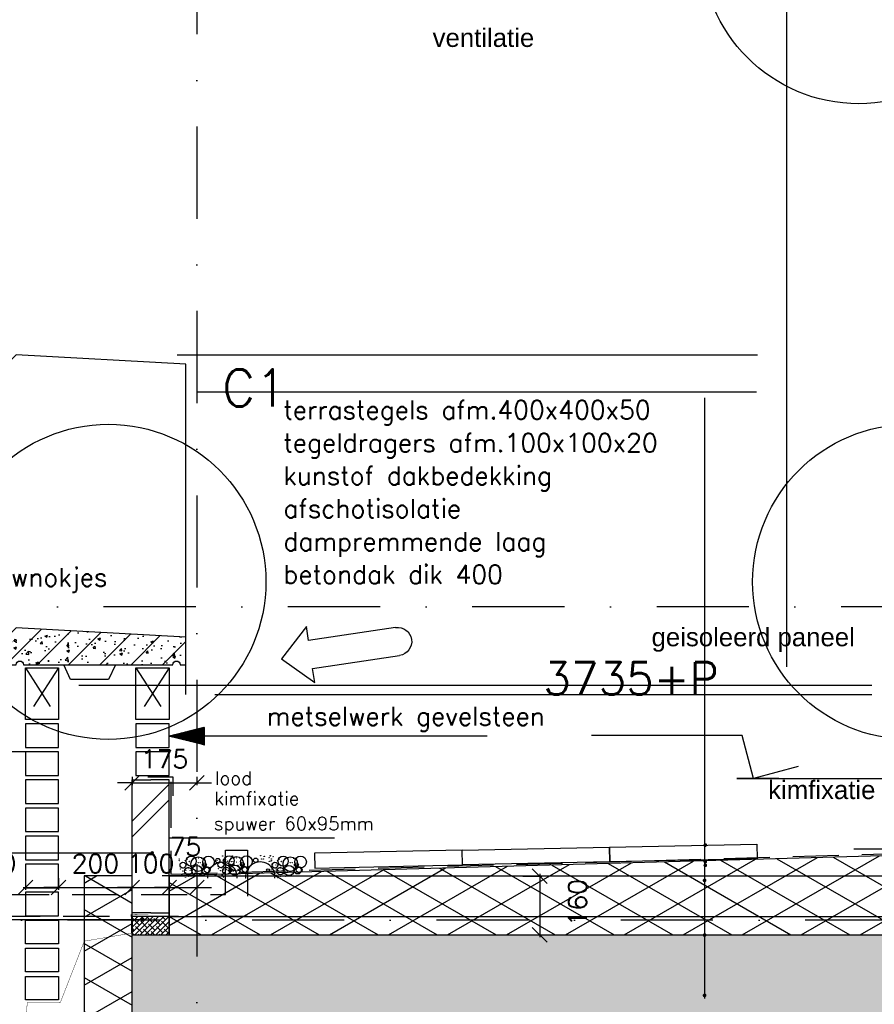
# Model space of a CAD drawing. Extents: x 0 to 259347, y 0 to 198427.
# Tile 8 of 54: x 113365 to 115683, y 95568 to 98238. Entities that reach past the tile are written whole.
import ezdxf
from ezdxf.enums import TextEntityAlignment as Align

# ---------------------------------------------------------------- set-up
doc = ezdxf.new("R2010")
doc.units = 0
doc.header["$LTSCALE"] = 20
doc.header["$MEASUREMENT"] = 0
doc.header["$PDSIZE"] = -1
for name, pattern in [('DASHDOT', [25, 12.5, -6.25, 0, -6.25]), ('DD1', [2.66667, 1.66667, -0.5, 0, -0.5]), ('HIDDEN', [9.375, 6.25, -3.125]), ('HIDDENX2', [0.75, 0.5, -0.25])]:
    doc.linetypes.add(name, pattern=pattern)
doc.layers.get('0').update_dxf_attribs({"linetype": 'CONTINUOUS'})
doc.layers.get('DEFPOINTS').update_dxf_attribs({"linetype": 'CONTINUOUS'})
for name, color, linetype in [('_DETAILNUMMERS', 4, 'CONTINUOUS'), ('_DETAILNUMMERSTEKST', 4, 'CONTINUOUS'), ('A--01A1_ACEER', 1, 'CONTINUOUS'), ('A--A21--_F-23-', 9, 'CONTINUOUS'), ('A--A21--_F123-', 9, 'CONTINUOUS'), ('A--A23--_F--3-', 9, 'CONTINUOUS'), ('A--A26--_F--3-', 9, 'CONTINUOUS'), ('A--L13D3_VLOEREN', 3, 'CONTINUOUS'), ('A--L13DC4_VLOEREN', 4, 'HIDDEN'), ('A--L21--', 3, 'CONTINUOUS'), ('A--L21--_F--3-', 7, 'CONTINUOUS'), ('A--L21--_F-23-', 4, 'CONTINUOUS'), ('A--L21D1_BUITENWAND', 1, 'CONTINUOUS'), ('A--L21D4_BUITENWAND', 4, 'CONTINUOUS'), ('A--L21DC1_BUITENWAND', 1, 'HIDDEN'), ('A--L26--_F--3-', 7, 'CONTINUOUS'), ('A--L28DC1_CONSTR', 1, 'HIDDENX2'), ('A--L31D1_BUITENKOZIJN', 1, 'CONTINUOUS'), ('A--M$1A-_F123-', 1, 'CONTINUOUS'), ('A--M01A1_MAATVOERING', 1, 'CONTINUOUS'), ('A--M01B1_HOOGTE_MAATV', 1, 'CONTINUOUS'), ('A--T$1A-_F123_20', 1, 'CONTINUOUS'), ('A--T01A-18_TEKST', 1, 'CONTINUOUS'), ('A--T01A-25_TEKST', 2, 'CONTINUOUS'), ('A--T01B2_HOOGTE_MAATV', 2, 'CONTINUOUS'), ('A--T01B3_HOOGTE_MAATV', 3, 'CONTINUOUS'), ('gewijzigdH', 1, 'CONTINUOUS'), ('STRAMIEN', 8, 'DD1')]:
    doc.layers.add(name, color=color, linetype=linetype)
doc.styles.add('EB2', font='ARIAL.TTF')
doc.styles.add('HIEMSTRA', font='romans.shx')
doc.styles.add('HOOGTEXT', font='ROMANS.shx', dxfattribs={"height": 2.5})
doc.dimstyles.get("Standard").update_dxf_attribs({"dimscale": 40, "dimtxt": 2.5, "dimasz": 2, "dimexe": 0.3, "dimexo": 0.3, "dimgap": 2, "dimtad": 1, "dimdec": 0, "dimzin": 0, "dimdsep": 46, "dimtxsty": 'HIEMSTRA', "dimblk1": 'OBLIQUE', "dimblk2": 'OBLIQUE', "dimsah": 1, "dimcen": 0.09, "dimdle": 0.3, "dimclrd": 1, "dimclre": 1, "dimclrt": 3, "dimadec": 0, "dimazin": 0, "dimtfac": 1, "dimtdec": 4, "dimtix": 1, "dimtmove": 2, "dimatfit": 3, "dimldrblk": 'OBLIQUE', "dimfxl": 0, "dimtvp": 625, "dimtolj": 1, "dimtzin": 0, "dimarcsym": 0})

# ---------------------------------------------------------------- blocks, each defined once
blk = doc.blocks.new('_OBLIQUE')
at = {"color": 0, "linetype": 'ByBlock'}
blk.add_line((-0.5, -0.5), (0.5, 0.5), dxfattribs=at)
blk = doc.blocks.new('*D82')
at = {"layer": 'A--M$1A-_F123-', "color": 1, "lineweight": -2}
for p, q in [((113470.4, 95884.5), (113430.4, 95884.5)), ((113470.4, 95884.5), (113670.4, 95884.5)), ((113670.4, 95884.5), (113710.4, 95884.5))]:
    blk.add_line(p, q, dxfattribs=at)
at = {"layer": 'DEFPOINTS', "color": 0}
for p in [(113470.4, 95884.5), (113670.4, 95884.5), (113670.4, 95884.5)]:
    blk.add_point(p, dxfattribs=at)
at = {"layer": 'A--M$1A-_F123-', "color": 1, "lineweight": -2, "xscale": 40, "yscale": 40, "zscale": 40}
blk.add_blockref('_OBLIQUE', (113470.4, 95884.5), dxfattribs=at)
at = {"layer": 'A--M$1A-_F123-', "color": 1, "lineweight": -2, "xscale": 40, "yscale": 40, "zscale": 40, "rotation": 180}
blk.add_blockref('_OBLIQUE', (113670.4, 95884.5), dxfattribs=at)
at = {"layer": 'A--M$1A-_F123-', "color": 2, "insert": (113570.4, 95949.5), "char_height": 50, "attachment_point": 5, "style": 'HIEMSTRA'}
blk.add_mtext('\\A1;200', dxfattribs=at)
blk = doc.blocks.new('*D83')
at = {"layer": 'A--M$1A-_F123-', "color": 1, "lineweight": -2}
for p, q in [((113670.4, 95884.5), (113630.4, 95884.5)), ((113670.4, 95884.5), (113770.4, 95884.5)), ((113770.4, 95884.5), (113810.4, 95884.5))]:
    blk.add_line(p, q, dxfattribs=at)
at = {"layer": 'DEFPOINTS', "color": 0}
for p in [(113670.4, 95884.5), (113770.4, 95884.5), (113770.4, 95884.5)]:
    blk.add_point(p, dxfattribs=at)
at = {"layer": 'A--M$1A-_F123-', "color": 1, "lineweight": -2, "xscale": 40, "yscale": 40, "zscale": 40}
blk.add_blockref('_OBLIQUE', (113670.4, 95884.5), dxfattribs=at)
at = {"layer": 'A--M$1A-_F123-', "color": 1, "lineweight": -2, "xscale": 40, "yscale": 40, "zscale": 40, "rotation": 180}
blk.add_blockref('_OBLIQUE', (113770.4, 95884.5), dxfattribs=at)
at = {"layer": 'A--M$1A-_F123-', "color": 2, "insert": (113720.4, 95949.5), "char_height": 50, "attachment_point": 5, "style": 'HIEMSTRA'}
blk.add_mtext('\\A1;100', dxfattribs=at)
blk = doc.blocks.new('*D84')
at = {"layer": 'A--M$1A-_F123-', "color": 1, "lineweight": -2}
for p, q in [((113770.4, 95884.5), (113730.4, 95884.5)), ((113770.4, 95884.5), (113845.4, 95884.5)), ((113845.4, 95884.5), (113885.4, 95884.5))]:
    blk.add_line(p, q, dxfattribs=at)
at = {"layer": 'DEFPOINTS', "color": 0}
for p in [(113770.4, 95884.5), (113845.4, 95884.5), (113845.4, 95884.5)]:
    blk.add_point(p, dxfattribs=at)
at = {"layer": 'A--M$1A-_F123-', "color": 1, "lineweight": -2, "xscale": 40, "yscale": 40, "zscale": 40}
blk.add_blockref('_OBLIQUE', (113770.4, 95884.5), dxfattribs=at)
at = {"layer": 'A--M$1A-_F123-', "color": 1, "lineweight": -2, "xscale": 40, "yscale": 40, "zscale": 40, "rotation": 180}
blk.add_blockref('_OBLIQUE', (113845.4, 95884.5), dxfattribs=at)
at = {"layer": 'A--M$1A-_F123-', "color": 2, "insert": (113814.7, 95995.5), "char_height": 50, "attachment_point": 5, "style": 'HIEMSTRA'}
blk.add_mtext('\\A1;75', dxfattribs=at)
blk = doc.blocks.new('*D85')
at = {"layer": 'A--M$1A-_F123-', "color": 1, "lineweight": -2}
for p, q in [((113670.4, 96184.6), (113670.4, 96162.3)), ((113845.4, 96184.6), (113845.4, 96162.3)), ((113670.4, 96168.3), (113630.4, 96168.3)), ((113670.4, 96168.3), (113845.4, 96168.3)), ((113845.4, 96168.3), (113885.4, 96168.3))]:
    blk.add_line(p, q, dxfattribs=at)
at = {"layer": 'DEFPOINTS', "color": 0}
for p in [(113670.4, 96190.6), (113845.4, 96190.6), (113845.4, 96168.3)]:
    blk.add_point(p, dxfattribs=at)
at = {"layer": 'A--M$1A-_F123-', "color": 1, "lineweight": -2, "xscale": 40, "yscale": 40, "zscale": 40}
blk.add_blockref('_OBLIQUE', (113670.4, 96168.3), dxfattribs=at)
at = {"layer": 'A--M$1A-_F123-', "color": 1, "lineweight": -2, "xscale": 40, "yscale": 40, "zscale": 40, "rotation": 180}
blk.add_blockref('_OBLIQUE', (113845.4, 96168.3), dxfattribs=at)
at = {"layer": 'A--M$1A-_F123-', "color": 2, "insert": (113757.9, 96233.3), "char_height": 50, "attachment_point": 5, "style": 'HIEMSTRA'}
blk.add_mtext('\\A1;175', dxfattribs=at)
blk = doc.blocks.new('*U671')
at = {"layer": 'A--A21--_F123-', "linetype": 'Continuous'}
h = blk.add_hatch(dxfattribs=at)
h.set_pattern_fill('ALFABKST', color=256, scale=212, style=0)
h.set_pattern_definition([(45, (-113720.37, -95709.9), (-212.00007, 212.00007), []), (45, (-113677.97, -95709.9), (-212.00007, 212.00007), [])])
h.paths.add_polyline_path([(0, 0), (-50, 0), (-50, 360.4), (0, 360.4), (50, 360.4), (50, 0)])
at = {"layer": 'A--L21--_F--3-', "color": 4, "linetype": 'Continuous'}
for points in [[(0, 0), (-50, 0), (-50, 360.4), (0, 360.4)], [(0, 0), (50, 0), (50, 360.4), (0, 360.4)]]:
    blk.add_lwpolyline(points, dxfattribs=at)
blk = doc.blocks.new('*D216')
at = {"layer": 'A--M$1A-_F123-', "color": 1, "lineweight": -2}
for p, q in [((113374.4, 95884.5), (113476.4, 95884.5)), ((113380.4, 95910), (113380.4, 95878.5)), ((113470.4, 95910), (113470.4, 95878.5))]:
    blk.add_line(p, q, dxfattribs=at)
at = {"layer": 'DEFPOINTS', "color": 0}
for p in [(113380.4, 95916), (113470.4, 95916), (113470.4, 95884.5)]:
    blk.add_point(p, dxfattribs=at)
at = {"layer": 'A--M$1A-_F123-', "color": 1, "lineweight": -2, "xscale": 40, "yscale": 40, "zscale": 40, "rotation": 180}
blk.add_blockref('_OBLIQUE', (113380.4, 95884.5), dxfattribs=at)
at = {"layer": 'A--M$1A-_F123-', "color": 1, "lineweight": -2, "xscale": 40, "yscale": 40, "zscale": 40}
blk.add_blockref('_OBLIQUE', (113470.4, 95884.5), dxfattribs=at)
at = {"layer": 'A--M$1A-_F123-', "color": 3, "insert": (113313.2, 95949.5), "char_height": 50, "attachment_point": 5, "style": 'HIEMSTRA'}
blk.add_mtext('\\A1;90', dxfattribs=at)
blk = doc.blocks.new('*D491')
at = {"layer": 'A--M$1A-_F123-', "color": 1, "lineweight": -2}
for p, q in [((114729.8, 95915.5), (114781.5, 95915.5)), ((114775.5, 95921.5), (114775.5, 95750)), ((114744.3, 95756), (114781.5, 95756))]:
    blk.add_line(p, q, dxfattribs=at)
at = {"layer": 'DEFPOINTS', "color": 0}
for p in [(114723.8, 95915.5, 0), (114738.3, 95756), (114775.5, 95756)]:
    blk.add_point(p, dxfattribs=at)
at = {"layer": 'A--M$1A-_F123-', "color": 1, "lineweight": -2, "xscale": 40, "yscale": 40, "zscale": 40}
for p, rotation in [((114775.5, 95915.5), 90), ((114775.5, 95756), 270)]:
    blk.add_blockref('_OBLIQUE', p, dxfattribs=dict(at, rotation=rotation))
at = {"layer": 'A--M$1A-_F123-', "color": 2, "insert": (114878.3, 95843.5), "char_height": 50, "attachment_point": 5, "rotation": 90, "style": 'HIEMSTRA'}
blk.add_mtext('\\A1;160', dxfattribs=at)
blk = doc.blocks.new('HOOGTEP')
at = {"layer": 'A--M01A1_MAATVOERING'}
for p, q in [((0, 0), (0.624, 2.33)), ((0.624, 2.33), (8.794, 2.33)), ((-2.415, 0.647), (0, 0))]:
    blk.add_line(p, q, dxfattribs=at)
at = {"layer": 'A--M01B1_HOOGTE_MAATV'}
blk.add_line((-1.379, 0), (0.911, 0), dxfattribs=at)
at = {"layer": 'A--T01B2_HOOGTE_MAATV', "style": 'HOOGTEXT', "flags": 4}
blk.add_attdef('TEKST', (1.84, -0.671), '', height=1.5, dxfattribs=at)
at = {"layer": 'A--T01B3_HOOGTE_MAATV', "style": 'HOOGTEXT', "flags": 4}
blk.add_attdef('HOOGTE', (1.673, 3.819), '', height=1.75, dxfattribs=at)

msp = doc.modelspace()

# ---------------------------------------------------------------- hatches: boundary and pattern name
at = {"layer": 'A--A21--_F-23-'}
h = msp.add_hatch(dxfattribs=at)
h.set_pattern_fill('ALFAISO', color=256, scale=80, angle=270, style=0, pattern_type=2)
h.set_pattern_definition([(330, (-20608.92, 1e-11), (40, 69.282032), []), (30, (-20608.92, 1e-11), (-40, 69.282032), [])])
h.paths.add_polyline_path([(113770.4, 95755.9), (115769.4, 95755.9), (115769.4, 95972.6), (113770.4, 95916.5)])
h = msp.add_hatch(dxfattribs=at)
h.set_pattern_fill('ALFAISO', color=256, scale=80, angle=270, style=0, pattern_type=2)
h.set_pattern_definition([(330, (101238.246, 93690.1), (40, 69.28203), []), (30, (101238.246, 93690.1), (-40, 69.28203), [])])
h.paths.add_polyline_path([(113670.3, 95190.5), (113670.3, 95410.5), (113670.3, 95915.9), (113540.3, 95915.9), (113540.3, 95190.5)])
h = msp.add_hatch(dxfattribs=at)
h.set_pattern_fill('ANSI38', color=256, scale=80, style=0)
h.set_pattern_definition([(45, (23894.511, -3374.999), (-7.0710678, 7.0710678), []), (135, (23894.511, -3374.999), (-21.2132034, 7.0710678), [25, -15])])
h.paths.add_polyline_path([(113670.4, 95755.9), (113770.4, 95755.9), (113770.4, 95805.9), (113670.4, 95805.9)])
at = {"layer": 'A--A23--_F--3-'}
h = msp.add_hatch(dxfattribs=at)
h.set_pattern_fill('ALFABET', color=256, scale=20, angle=1, style=0, pattern_type=2)
h.set_pattern_definition([(134, (196208.02, 1e-11), (86.32078, 83.359), []), (129, (196208.02, 1e-11), (-143.64922, -10.04493), [15, -165]), (184, (196208.02, 1e-11), (30.37155, 149.9312), [12, -132]), (78.5486, (196196.05, -0.84), (-113.27778, 139.88618), [12.74804, -140.22842]), (132.8158, (196208.72, 40), (-213.99344, -29.37358), [22.5, -247.5]), (82.3644, (196190.9, 37.55), (-183.50393, 198.05632), [19.12206, -210.3426]), (187.8158, (196208.72, 40), (-183.50378, 198.05647), [18, -198]), (158, (196188.55, 30.34), (-120.76856, -78.42802), [15, -165]), (213, (196188.55, 30.34), (-46.12453, 145.8572), [12, -132]), (107.5486, (196178.49, 23.81), (-166.89315, 67.42906), [12.74804, -140.22842]), (141.5, (196208.025, 1e-11), (-1.26964, 66.611074), [0, -130.4, 0, -134, 0, -132.5]), (171.5, (196208.025, 1e-11), (-51.229207, 79.788568), [0, -76.4, 0, -127.4, 0, -50.5]), (211.5, (196252.62, -0.78), (-106.826954, -2.64699), [0, -50, 0, -156, 0, -207]), (221.5, (196272.61, -1.13), (-116.270055, 22.05355), [0, -65, 0, -103.6, 0, -147]), (221.5, (196272.61, -1.13), (-116.270055, 22.05355), [0, -65, 0, -103.6, 0, -147])])
h.paths.add_polyline_path([(126400.1, 95505.9), (113670.3, 95505.9), (113670.4, 95755.9), (126400.1, 95755.9)])
at = {"layer": 'A--A26--_F--3-'}
h = msp.add_hatch(dxfattribs=at)
h.set_pattern_fill('ALFABET', color=9, scale=10, style=0, pattern_type=2)
h.set_pattern_definition([(45, (3502.7, -3069.13), (-42.426407, 42.426407), []), (50, (3502.7, -3069.13), (71.726018, -6.275213), [7.5, -82.5]), (355, (3502.7, -3069.13), (-13.875133, 75.219213), [6, -66]), (100.4514, (3508.676, -3069.655), (57.850938, 68.943954), [6.37402, -70.11421]), (46.1842, (3502.7, -3049.13), (106.724105, -16.5519), [11.25, -123.75]), (96.6356, (3511.59, -3050.51), (93.46627, 97.41179), [9.56103, -105.1713]), (351.1842, (3502.7, -3049.13), (93.466195, 97.41186), [9, -99]), (21, (3512.7, -3054.13), (59.690705, -40.26189), [7.5, -82.5]), (326, (3512.7, -3054.13), (24.331533, 72.515005), [6, -66]), (71.4514, (3517.67, -3057.49), (84.022263, 32.25305), [6.37402, -70.11421]), (37.5, (3502.699, -3069.132), (1.2159855, 33.2893854), [0, -65.2, 0, -67, 0, -66.25]), (7.5, (3502.7, -3069.13), (26.306954, 39.441171), [0, -38.2, 0, -63.7, 0, -25.25]), (327.5, (3480.399, -3069.132), (53.3822436, -2.255487), [0, -25, 0, -78, 0, -103.5]), (317.5, (3470.4, -3069.13), (58.318617, 10.010498), [0, -32.5, 0, -51.8, 0, -73.5]), (317.5, (3470.4, -3069.13), (58.318617, 10.010498), [0, -32.5, 0, -51.8, 0, -73.5])])
edge = h.paths.add_edge_path()
edge.add_line((113815.4, 96488.8), (113815.4, 96563.8))
edge.add_line((113815.4, 96563.8), (113355.4, 96588.8))
edge.add_line((113355.4, 96588.8), (113340.4, 96573.8))
edge.add_line((113340.4, 96573.8), (113340.4, 96488.8))
edge.add_line((113340.4, 96488.8), (113355.4, 96488.8))
edge.add_arc((113365.4, 96488.8), 10, 0, 180, ccw=False)
edge.add_line((113375.4, 96488.8), (113780.4, 96488.8))
edge.add_arc((113790.4, 96488.8), 10, 0, 180, ccw=False)
edge.add_line((113800.4, 96488.8), (113815.4, 96488.8))
at = {"layer": 'A--T01A-25_TEKST', "extrusion": (-5.7807e-07, -1.81407e-07, 1)}
h = msp.add_hatch(dxfattribs=at)
h.set_pattern_fill('ANSI31', color=256, angle=0.1073, style=0)
h.set_pattern_definition([(45.10731463, (-38630.07914, 676.4644), (-0.08855374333, 0.08822264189), [])])
h.paths.add_polyline_path([(113866.4, 96271.2), (113770.4, 96295.1), (113866.3, 96319.2)])

# ---------------------------------------------------------------- linework, layer by layer
for points in [[(114565.1, 95985.7), (114965, 95994.1), (114965.8, 95954.1), (114565.9, 95945.7)], [(114965, 95994.1), (115364.9, 96002.5), (115365.7, 95962.5), (114965.8, 95954.1)], [(114565.1, 95985.7), (114165.1, 95977.3), (114166, 95937.3), (114565.9, 95945.7)]]:
    msp.add_lwpolyline(points, close=True)
for centre, radius in [((113830.1, 95955.9), 13.8), ((113849.5, 95948.1), 19.8), ((113849.9, 95964.1), 0.331), ((113850.1, 95964.1), 0.331), ((113858, 95964.2), 0.331), ((113858.1, 95964.1), 0.331), ((113858.3, 95964.1), 0.331), ((113877.3, 95953.8), 15.8), ((113902.2, 95957.7), 5.94), ((113915.8, 95969.9), 0.331), ((113933, 95956.8), 13.8), ((113925.2, 95967.6), 0.331), ((113925.5, 95968.1), 0.331), ((113952.4, 95949.1), 19.8), ((113937.7, 95963.3), 0.331), ((113938.5, 95964.8), 0.331), ((113938.7, 95964.7), 0.331), ((113941.7, 95969.4), 0.331), ((113942, 95969.9), 0.331), ((113949.3, 95967), 0.331), ((113952.8, 95965.1), 0.331), ((113953, 95965), 0.331), ((113960.9, 95965.1), 0.331), ((113961, 95965.1), 0.331), ((113961.2, 95965), 0.331), ((113980.2, 95954.7), 15.8), ((114005.1, 95958.6), 5.94), ((114018.7, 95970.9), 0.331), ((114028.1, 95968.5), 0.331), ((114028.4, 95969), 0.331), ((114041.4, 95965.8), 0.331), ((114041.6, 95965.6), 0.331), ((114044.6, 95970.3), 0.331), ((114044.9, 95970.8), 0.331), ((114052.2, 95968), 0.331), ((114079.7, 95955.9), 13.8), ((114099.1, 95948.1), 19.8), ((114099.6, 95964.1), 0.331), ((114099.7, 95964.1), 0.331), ((114107.6, 95964.2), 0.331), ((114107.8, 95964.1), 0.331), ((114107.9, 95964.1), 0.331), ((114126.9, 95953.8), 15.8), ((113797.8, 95962), 0.331), ((113797.8, 95957.3), 0.331), ((113807.8, 95945.4), 7.92), ((113810.1, 95937.7), 0.331), ((113810.3, 95937.7), 0.331), ((113822.4, 95928.9), 9.89), ((113814.5, 95957.6), 0.331), ((113814.5, 95957.6), 0.331), ((113817.4, 95937.4), 0.331), ((113819.5, 95961.4), 0.331), ((113822.1, 95939.1), 0.331), ((113822.5, 95937.3), 0.331), ((113824.8, 95954.9), 0.331), ((113825.1, 95955.2), 0.331), ((113828.2, 95942.5), 0.331), ((113828.2, 95942.5), 0.331), ((113830.3, 95953.5), 0.331), ((113845.8, 95930.9), 13.8), ((113834.8, 95962.3), 0.331), ((113849.5, 95952.3), 0.331), ((113854.8, 95952.3), 0.331), ((113869.5, 95931.2), 9.89), ((113866, 95946.1), 5.32), ((113866, 95946.1), 0.331), ((113866, 95946.1), 0.331), ((113866.1, 95961.9), 0.331), ((113873.7, 95932.4), 7.91), ((113868.6, 95943.5), 0.331), ((113868.6, 95943.5), 0.331), ((113868.6, 95943.5), 0.331), ((113868.6, 95943.5), 0.331), ((113878.1, 95936.4), 0.331), ((113900.7, 95958.2), 0.331), ((113910.7, 95946.3), 7.92), ((113907.2, 95961.3), 0.331), ((113913, 95938.6), 0.331), ((113913.2, 95938.6), 0.331), ((113925.3, 95929.9), 9.89), ((113917.4, 95958.6), 0.331), ((113917.4, 95958.6), 0.331), ((113918.2, 95961.1), 0.331), ((113920.3, 95938.4), 0.331), ((113922.4, 95962.3), 0.331), ((113922.9, 95961.1), 0.331), ((113925, 95940.1), 0.331), ((113925.4, 95938.3), 0.331), ((113927.7, 95955.9), 0.331), ((113928, 95956.1), 0.331), ((113931.1, 95943.4), 0.331), ((113931.1, 95943.4), 0.331), ((113933.2, 95954.4), 0.331), ((113948.7, 95931.8), 13.8), ((113939, 95954.9), 0.331), ((113939.3, 95954.7), 0.331), ((113944, 95955.9), 0.331), ((113947.5, 95945), 0.331), ((113948.1, 95945.9), 0.331), ((113948.7, 95950.6), 0.331), ((113952.4, 95953.3), 0.331), ((113957, 95944.7), 0.331), ((113957.7, 95953.3), 0.331), ((113972.4, 95932.2), 9.89), ((113968.9, 95947), 5.32), ((113968.9, 95947), 0.331), ((113968.9, 95947), 0.331), ((113976.6, 95933.3), 7.91), ((113969.3, 95936.7), 0.331), ((113969.3, 95936.7), 0.331), ((113969.3, 95936.7), 0.331), ((113969.3, 95936.7), 0.331), ((113971.5, 95944.4), 0.331), ((113971.5, 95944.4), 0.331), ((113971.5, 95944.4), 0.331), ((113971.5, 95944.4), 0.331), ((113981, 95937.4), 0.331), ((114010.1, 95962.2), 0.331), ((114021.1, 95962.1), 0.331), ((114025.8, 95962.1), 0.331), ((114041.9, 95955.8), 0.331), ((114042.2, 95955.6), 0.331), ((114046.9, 95956.8), 0.331), ((114047.4, 95962), 0.331), ((114047.4, 95957.3), 0.331), ((114057.4, 95945.4), 7.92), ((114050.4, 95945.9), 0.331), ((114051, 95946.8), 0.331), ((114051.6, 95951.5), 0.331), ((114059.8, 95945.7), 0.331), ((114059.8, 95937.7), 0.331), ((114059.9, 95937.7), 0.331), ((114072.1, 95928.9), 9.89), ((114064.2, 95957.6), 0.331), ((114064.2, 95957.6), 0.331), ((114067, 95937.4), 0.331), ((114069.2, 95961.4), 0.331), ((114071.7, 95939.1), 0.331), ((114072.1, 95937.3), 0.331), ((114074.4, 95954.9), 0.331), ((114074.8, 95955.2), 0.331), ((114077.9, 95942.5), 0.331), ((114077.9, 95942.5), 0.331), ((114080, 95953.5), 0.331), ((114095.5, 95930.9), 13.8), ((114084.4, 95962.3), 0.331), ((114099.1, 95952.3), 0.331), ((114104.4, 95952.3), 0.331), ((114119.1, 95931.2), 9.89), ((114115.6, 95946.1), 5.32), ((114115.6, 95946.1), 0.331), ((114115.6, 95946.1), 0.331), ((114115.7, 95961.9), 0.331), ((114123.3, 95932.4), 7.91), ((114118.3, 95943.5), 0.331), ((114118.3, 95943.5), 0.331), ((114118.3, 95943.5), 0.331), ((114118.3, 95943.5), 0.331), ((114127.8, 95936.4), 0.331), ((113801.6, 95934.5), 0.331), ((113807.2, 95929.7), 0.331), ((113811.3, 95917.7), 0.331), ((113811.6, 95917.8), 0.331), ((113814.5, 95924.8), 0.331), ((113814.8, 95911.9), 0.331), ((113815.4, 95930.9), 0.331), ((113822.5, 95914.8), 0.331), ((113822.9, 95932.6), 0.331), ((113827.5, 95930.4), 0.331), ((113831.2, 95933.8), 0.331), ((113832.6, 95930.2), 0.331), ((113833.1, 95925.5), 0.331), ((113836, 95914.8), 0.331), ((113841.3, 95926.7), 0.331), ((113860.9, 95926.7), 0.331), ((113866.4, 95935.8), 0.331), ((113866.4, 95935.8), 0.331), ((113866.4, 95935.8), 0.331), ((113866.4, 95935.8), 0.331), ((113904.5, 95935.5), 0.331), ((113909.5, 95911), 0.331), ((113910.1, 95930.6), 0.331), ((113914.2, 95918.7), 0.331), ((113914.5, 95918.8), 0.331), ((113917.4, 95925.7), 0.331), ((113917.7, 95912.8), 0.331), ((113918.3, 95931.8), 0.331), ((113919.8, 95924.8), 0.331), ((113925.4, 95915.7), 0.331), ((113925.8, 95933.6), 0.331), ((113930.4, 95931.3), 0.331), ((113936, 95930.7), 3.96), ((113934, 95934.7), 0.331), ((113935.5, 95931.2), 0.331), ((113936, 95926.5), 0.331), ((113938.9, 95915.7), 0.331), ((113939.8, 95930.2), 0.331), ((113944.2, 95927.6), 0.331), ((113944.6, 95930.9), 0.331), ((113954.6, 95916.5), 0.331), ((113954.6, 95916.5), 0.331), ((113954.6, 95916.5), 0.331), ((113954.6, 95916.5), 0.331), ((113957.5, 95933.6), 0.331), ((113963.8, 95927.7), 0.331), ((113977.8, 95910.9), 0.331), ((114022.7, 95925.7), 0.331), ((114038.9, 95931.7), 3.96), ((114042.7, 95931.2), 0.331), ((114047.5, 95931.8), 0.331), ((114051.3, 95934.5), 0.331), ((114056.8, 95929.7), 0.331), ((114057.5, 95917.5), 0.331), ((114057.5, 95917.5), 0.331), ((114057.5, 95917.5), 0.331), ((114057.5, 95917.5), 0.331), ((114060.4, 95934.5), 0.331), ((114061, 95917.7), 0.331), ((114061.2, 95917.8), 0.331), ((114064.2, 95924.8), 0.331), ((114064.5, 95911.9), 0.331), ((114065.1, 95930.9), 0.331), ((114072.1, 95914.8), 0.331), ((114072.6, 95932.6), 0.331), ((114077.2, 95930.4), 0.331), ((114080.8, 95933.8), 0.331), ((114082.3, 95930.2), 0.331), ((114082.7, 95925.5), 0.331), ((114085.6, 95914.8), 0.331), ((114090.9, 95926.7), 0.331), ((114110.5, 95926.7), 0.331), ((114116, 95935.8), 0.331), ((114116, 95935.8), 0.331), ((114116, 95935.8), 0.331), ((114116, 95935.8), 0.331)]:
    msp.add_circle(centre, radius)
for centre, start, end in [((113914.8, 95912.9), 356.2296, 183.7704), ((114017.7, 95913.9), 354.8736, 185.1264)]:
    msp.add_arc(centre, 40, start, end)
at = {"layer": '_DETAILNUMMERS'}
for centre in [(115641.2, 98437.3), (113605.5, 96713.5), (115780.5, 96713.5)]:
    msp.add_circle(centre, 427.3, dxfattribs=at)
at = {"layer": 'A--01A1_ACEER'}
msp.add_line((115445.4, 98307.9, 0), (115445.4, 96483.2), dxfattribs=at)
at = {"layer": 'A--01A1_ACEER', "elevation": 0}
msp.add_lwpolyline([(113485.2, 96488.8), (113625.2, 96488.8), (113605.8, 96448.8), (113503.2, 96448.8)], close=True, dxfattribs=at)
at = {"layer": 'A--L13D3_VLOEREN'}
msp.add_lwpolyline([(113670.4, 95755.9), (113770.4, 95755.9), (113770.4, 95805.9), (113670.4, 95805.9)], close=True, dxfattribs=at)
at = {"layer": 'A--L13DC4_VLOEREN'}
for points in [[(113712.2, 96184.4), (113780.4, 96184.4), (113780.4, 96133.1)], [(113774.9, 96171.6), (113775.4, 95920.6), (115764.4, 95977.6), (115769.4, 96194.6)]]:
    msp.add_lwpolyline(points, dxfattribs=at)
at = {"layer": 'A--L21--'}
for p, q in [((113770.4, 95915.9), (115769.4, 95915.9)), ((113770.4, 95805.9), (115769.4, 95805.9))]:
    msp.add_line(p, q, dxfattribs=at)
for points in [[(113770.4, 95755.9), (115769.4, 95755.9), (115769.4, 95972.6), (113770.4, 95916.5)], [(113670.3, 95190.5), (113670.3, 95410.5), (113670.3, 95410.5), (113670.3, 95915.9), (113540.3, 95915.9), (113540.3, 95190.5)]]:
    msp.add_lwpolyline(points, close=True, dxfattribs=at)
at = {"layer": 'A--L21--_F-23-', "linetype": 'Continuous'}
msp.add_lwpolyline([(126400.1, 95505.9), (113670.3, 95505.9), (113670.4, 95755.9), (126400.1, 95755.9)], close=True, dxfattribs=at)
at = {"layer": 'A--L21D1_BUITENWAND'}
for p, q in [((113791.8, 97328.9), (115366.5, 97328.9)), ((113815.4, 96407.9), (113815.4, 97290.9)), ((113845.4, 97228.9), (115363.7, 97228.9)), ((113525.2, 96432.9), (115676.1, 96432.9)), ((113894.1, 96407.9), (115676.1, 96407.9)), ((115310, 96180.6, 0), (115715.4, 96180.6, 0))]:
    msp.add_line(p, q, dxfattribs=at)
msp.add_lwpolyline([(113815.4, 97249.8), (113815.4, 97303.9), (113355.4, 97328.9), (113340.4, 97313.9), (113340.4, 97249.8)], dxfattribs=at)
at = {"layer": 'A--L21D4_BUITENWAND', "elevation": 0}
for points in [[(113470.4, 96340.4), (113380.4, 96340.4), (113380.4, 96480.6), (113470.4, 96480.6)], [(113470.4, 96328.5), (113380.4, 96328.5), (113380.4, 96264.3), (113470.4, 96264.3)], [(113770.4, 96328.5), (113680.4, 96328.5), (113680.4, 96264.3), (113770.4, 96264.3)], [(113470.4, 96252.4), (113380.4, 96252.4), (113380.4, 96188.2), (113470.4, 96188.2)], [(113770.4, 96252.4), (113680.4, 96252.4), (113680.4, 96188.2), (113770.4, 96188.2)], [(113470.4, 96176.3), (113380.4, 96176.3), (113380.4, 96112.2), (113470.4, 96112.2)], [(113470.4, 96100.2), (113380.4, 96100.2), (113380.4, 96036.1), (113470.4, 96036.1)], [(113470.4, 96024.1), (113380.4, 96024.1), (113380.4, 95960), (113470.4, 95960)], [(113470.4, 95948.1), (113380.4, 95948.1), (113380.4, 95883.9), (113470.4, 95883.9)], [(113470.4, 95872), (113380.4, 95872), (113380.4, 95807.8), (113470.4, 95807.8)], [(113470.4, 95731.8), (113380.4, 95731.8), (113380.4, 95795.9), (113470.4, 95795.9)], [(113470.4, 95655.7), (113380.4, 95655.7), (113380.4, 95719.8), (113470.4, 95719.8)], [(113470.4, 95579.6), (113380.4, 95579.6), (113380.4, 95643.7), (113470.4, 95643.7)]]:
    msp.add_lwpolyline(points, close=True, dxfattribs=at)
at = {"layer": 'A--L21D4_BUITENWAND'}
msp.add_lwpolyline([(113770.4, 96340.4), (113680.4, 96340.4), (113680.4, 96480.6), (113770.4, 96480.6)], close=True, dxfattribs=at)
at = {"layer": 'A--L21DC1_BUITENWAND'}
for p, q in [((113380.4, 96480.6, 0), (113470.4, 96340.4, 0)), ((113470.4, 96480.6, 0), (113380.4, 96340.4, 0)), ((113680.4, 96480.6, 0), (113770.4, 96340.4)), ((113770.4, 96480.6, 0), (113680.4, 96340.4))]:
    msp.add_line(p, q, dxfattribs=at)
msp.add_lwpolyline([(113319.7, 95806), (113319.7, 95866), (113923.3, 95866), (113923.3, 95986), (113983.3, 95986), (113983.3, 95806)], close=True, dxfattribs=at)
at = {"layer": 'A--L26--_F--3-', "color": 4, "linetype": 'Continuous', "elevation": 0}
msp.add_lwpolyline([(113815.4, 96488.8), (113815.4, 96563.8), (113355.4, 96588.8), (113340.4, 96573.8), (113340.4, 96488.8), (113355.4, 96488.8, -1), (113375.4, 96488.8), (113780.4, 96488.8, -1), (113800.4, 96488.8)], format="xyb", close=True, dxfattribs=at)
at = {"layer": 'A--L28DC1_CONSTR', "color": 4, "const_width": 1}
for points in [[(113475.4, 95573.2), (113540.3, 95739.2), (113667.7, 95760.6), (113666.9, 95811.7), (113714, 95812.3)], [(113383.5, 95515.7), (113383.4, 95538), (113383.4, 95538), (113385.4, 95572.7), (113475.4, 95573.2)]]:
    msp.add_lwpolyline(points, dxfattribs=at)
at = {"layer": 'A--L31D1_BUITENKOZIJN'}
for p, q in [((113770.4, 96019.1), (114218.9, 96019.1)), ((113770.4, 95915.9), (113751.3, 95915.9)), ((113770.4, 95755.9), (113770.4, 95915.9))]:
    msp.add_line(p, q, dxfattribs=at)
at = {"layer": 'A--T$1A-_F123_20'}
msp.add_lwpolyline([(117937.6, 96529.3), (117937.6, 95988.4), (115627.9, 95988.4)], dxfattribs=at)
at = {"layer": 'A--T$1A-_F123_20', "const_width": 4.75}
for points in [[(115227.4, 95999.6, -1), (115222.2, 95999.6, -1)], [(113727, 95978.2, -1), (113721.8, 95978.2, -1)], [(115227.4, 95954.9, -1), (115222.2, 95954.9, -1)], [(115227.4, 95944.8, -1), (115222.2, 95944.8, -1)], [(115225.5, 95904, -1), (115220.2, 95904, -1)], [(113698.7, 95798.2, -1), (113693.4, 95798.2, -1)], [(115225.5, 95755.7, -1), (115220.2, 95755.7, -1)], [(115225.5, 95592.1, -1), (115220.2, 95592.1, -1)]]:
    msp.add_lwpolyline(points, format="xyb", close=True, dxfattribs=at)
at = {"layer": 'A--T01A-25_TEKST'}
for p, q in [((115222.9, 97212.4), (115222.9, 95583.7)), ((114632.7, 96295.1), (113770.4, 96295.1, 0)), ((112372, 96253.1), (113385.4, 96253.1)), ((112371.6, 95979.1), (113724.8, 95979.1)), ((112372, 95798.2), (113696, 95798.2))]:
    msp.add_line(p, q, dxfattribs=at)
at = {"layer": 'gewijzigdH', "linetype": 'Continuous'}
for p, q in [((114142.8, 96592.7), (114075.6, 96505.1)), ((114148.5, 96554.8), (114142.8, 96592.7)), ((114384.4, 96589.7), (114148.5, 96554.8)), ((114384.4, 96589.7), (114148.5, 96554.8)), ((114075.6, 96505.1), (114165.4, 96440.8)), ((114159.7, 96478.8), (114395.7, 96513.8)), ((114159.7, 96478.8), (114395.7, 96513.8)), ((114165.4, 96440.8), (114159.7, 96478.8))]:
    msp.add_line(p, q, dxfattribs=at)
at = {"layer": 'gewijzigdH', "linetype": 'Continuous', "extrusion": (2.4872e-33, 1.1415e-33, -1)}
msp.add_ellipse((114390, 96551.8), major_axis=(22.9, 30.8), ratio=1, start_param=-0.785398, end_param=2.356194, dxfattribs=at)
at = {"layer": 'STRAMIEN', "linetype": 'DASHDOT'}
for p, q in [((113845.4, 109950.7), (113845.4, 90592.3)), ((116843.2, 96645.9), (107659.1, 96645.9)), ((145751.5, 95795.9), (108470.4, 95795.9))]:
    msp.add_line(p, q, dxfattribs=at)

# ---------------------------------------------------------------- block references
ref = msp.add_blockref('HOOGTEP', (115355.6, 96180.6, 0), dxfattribs=dict(xscale=-50, yscale=50, zscale=50))
ref.add_attrib('HOOGTE', '3735+P', (114785.1, 96407.9), dxfattribs={"layer": 'A--T01B3_HOOGTE_MAATV', "height": 87.5, "style": 'HOOGTEXT', "flags": 4})
at = {"layer": 'A--L21--'}
msp.add_blockref('*U671', (113720.4, 95815.9), dxfattribs=at)

# ---------------------------------------------------------------- texts
at = {"layer": '_DETAILNUMMERSTEKST', "style": 'HIEMSTRA'}
msp.add_text('C1', height=100, dxfattribs=at).set_placement((113914, 97189.4))
at = {"layer": 'A--M$1A-_F123-', "style": 'HIEMSTRA'}
msp.add_text('spuwer 60x95mm', height=36, dxfattribs=at).set_placement((113891.9, 96040))
at = {"layer": 'A--T$1A-_F123_20', "style": 'EB2'}
for s, p in [('ventilatie', (114485.2, 98164.1)), ('kimfixatie', (115395.3, 96124.4))]:
    msp.add_text(s, height=50, dxfattribs=at).set_placement(p)
msp.add_text('geisoleerd paneel ', height=50, dxfattribs=at).set_placement((115649.8, 96538.8), align=Align.RIGHT)
at = {"layer": 'A--T01A-18_TEKST', "style": 'HIEMSTRA'}
for s, p in [('lood', (113894.8, 96163.2)), ('kimfixatie', (113893.1, 96108.1))]:
    msp.add_text(s, height=36, dxfattribs=at).set_placement(p)
at = {"layer": 'A--T01A-25_TEKST', "style": 'HIEMSTRA'}
for s, p in [('terrastegels afm.400x400x50', (114080.1, 97154.9)), ('tegeldragers afm.100x100x20', (114080.1, 97065.7)), ('kunstof dakbedekking', (114080.1, 96976.5)), ('afschotisolatie', (114080.1, 96887.3)), ('dampremmende laag', (114080.1, 96798)), ('betonnen afdekker met spouwnokjes', (112359.9, 96700.9)), ('betondak dik 400', (114080.1, 96708.8)), ('metselwerk gevelsteen', (114035.1, 96324.3))]:
    msp.add_text(s, height=50, dxfattribs=at).set_placement(p)

# ---------------------------------------------------------------- dimensions: what is measured, and where the dimension line sits
at = {"layer": 'A--M$1A-_F123-'}
for base, p1, p2, picture, middle in [((113845.4, 96168.3), (113670.4, 96190.6), (113845.4, 96190.6), '*D85', (113757.9, 96233.3)), ((113670.4, 95884.5), (113470.4, 95884.5), (113670.4, 95884.5), '*D82', (113570.4, 95949.5)), ((113770.4, 95884.5), (113670.4, 95884.5), (113770.4, 95884.5), '*D83', (113720.4, 95949.5))]:
    dim = msp.add_linear_dim(base=base, p1=p1, p2=p2, dimstyle='Standard', override={"dimscale": 20, "dimclrt": 2}, dxfattribs=at)
    dim.commit()
    dim.dimension.update_dxf_attribs({"geometry": picture, "text_midpoint": middle})
for base, p1, p2, override, picture, middle in [((113845.4, 95884.5), (113770.4, 95884.5), (113845.4, 95884.5), {"dimscale": 20, "dimclrt": 2}, '*D84', (113814.7, 95995.5)), ((113470.4, 95884.5), (113380.4, 95916), (113470.4, 95916), {"dimscale": 20}, '*D216', (113313.2, 95949.5))]:
    dim = msp.add_linear_dim(base=base, p1=p1, p2=p2, dimstyle='Standard', override=override, dxfattribs=at)
    dim.commit()
    dim.dimension.update_dxf_attribs({"geometry": picture, "text_midpoint": middle, "dimtype": 160})
dim = msp.add_linear_dim(base=(114775.5119, 95755.9973), p1=(114723.8317, 95915.5334, 0), p2=(114738.2905, 95755.9973), angle=90, dimstyle='Standard', override={"dimscale": 20, "dimclrt": 2}, dxfattribs=at)
dim.commit()
dim.dimension.update_dxf_attribs({"geometry": '*D491', "text_midpoint": (114878.2905, 95843.4973), "dimtype": 160})

doc.saveas('drawing.dxf')
